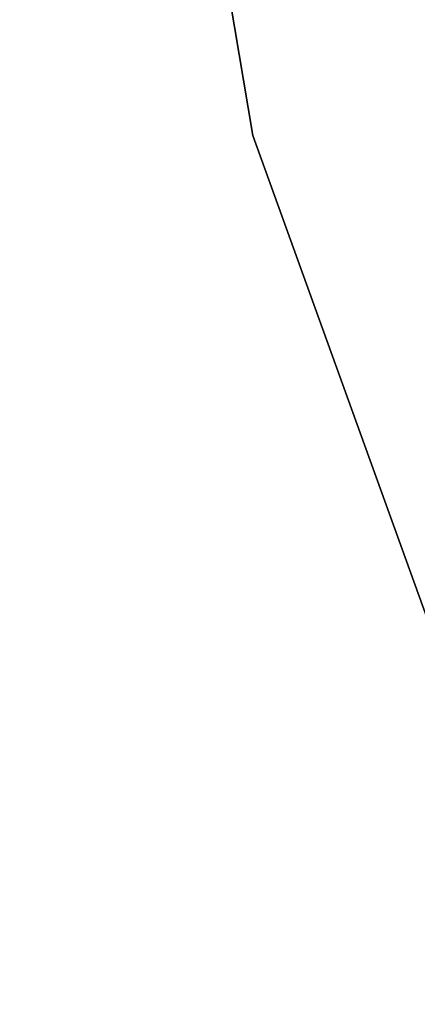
# Model space of a CAD drawing. Header units: millimetres. Extents: x -45 to 45, y -155 to 0.
# Tile 143 of 256: x -37 to -34.52, y -124.8 to -118.67. Entities that reach past the tile are written whole.
import ezdxf

# ---------------------------------------------------------------- set-up
doc = ezdxf.new("R2010")
doc.units = ezdxf.units.MM
doc.header["$LTSCALE"] = 25.4
doc.layers.get('0').update_dxf_attribs({"true_color": 0xff5454})

# ---------------------------------------------------------------- blocks, each defined once
blk = doc.blocks.new('MEKONG-4418.STL#1')
at = {"color": 250, "true_color": 0x262626}
mesh = blk.add_polyface(dxfattribs=at)
corners = [(-36.6358, -112.9358, -144.8), (-35.5461, -119.3881, -143.5), (-35.5461, -119.3881, -144.8), (-36.6358, -112.9358, -143.5)]
mesh.append_faces([[corners[k] for k in face] for face in [(0, 1, 2), (1, 0, 3)]], dxfattribs={"vtx0": -1, "color": 250})
mesh = blk.add_polyface(dxfattribs=at)
corners = [(-35.5461, -119.3881, -144.8), (-33.3219, -125.5422, -143.5), (-33.3219, -125.5422, -144.8), (-35.5461, -119.3881, -143.5)]
mesh.append_faces([[corners[k] for k in face] for face in [(0, 1, 2), (1, 0, 3)]], dxfattribs={"vtx0": -1, "color": 250})
at = {"color": 7, "true_color": 0xffffff}
mesh = blk.add_polyface(dxfattribs=at)
corners = [(-38.4212, -122.5124, -124.5), (-35.5929, -129.1296, -45.5), (-35.5929, -129.1296, -124.5), (-38.4212, -122.5124, -45.5)]
mesh.append_faces([[corners[k] for k in face] for face in [(0, 1, 2), (1, 0, 3)]], dxfattribs={"vtx0": -1, "color": 7})

msp = doc.modelspace()

# ---------------------------------------------------------------- block references
at = {"color": 0}
msp.add_blockref('MEKONG-4418.STL#1', (0, 0), dxfattribs=at)

doc.saveas('drawing.dxf')
